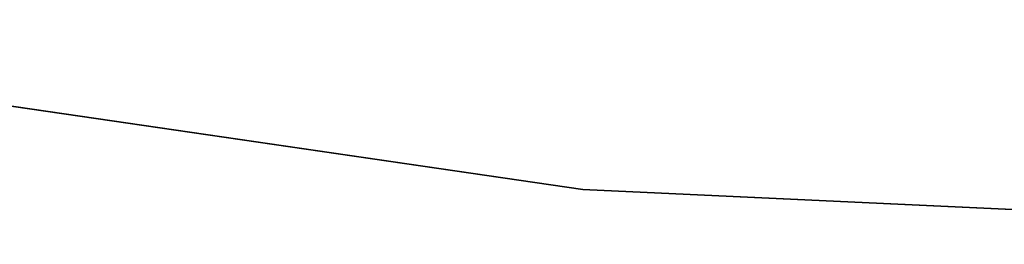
# Model space of a CAD drawing. Extents: x 8 to 690, y 8 to 312.
# Tile 117 of 256: x 157.445 to 158.94, y 141.328 to 141.669. Entities that reach past the tile are written whole.
import ezdxf

# ---------------------------------------------------------------- set-up
doc = ezdxf.new("R2010")
doc.units = 0
doc.layers.get('0').update_dxf_attribs({"color": 13, "linetype": 'CONTINUOUS'})

# ---------------------------------------------------------------- blocks, each defined once
blk = doc.blocks.new('SKP985B')
for p, q in [((157.5923, 146.1207, 312.4253), (155.8259, 146.3781, 312.4253)), ((155.8259, 146.3781, 310), (157.5923, 146.1207, 310)), ((159.3753, 146.0377, 312.4253), (157.5923, 146.1207, 312.4253)), ((157.5923, 146.1207, 310), (159.3753, 146.0377, 310)), ((157.5923, 146.1207, 310), (157.5923, 146.1207, 312.4253))]:
    blk.add_line(p, q)
at = {"color": 7}
mesh = blk.add_polyface(dxfattribs=at)
corners = [(155.8259, 146.3781, 312.4253), (157.5923, 146.1207, 310), (155.8259, 146.3781, 310), (157.5923, 146.1207, 312.4253)]
mesh.append_faces([[corners[k] for k in face] for face in [(0, 1, 2), (1, 0, 3)]], dxfattribs={"vtx0": -1, "color": 7})
mesh = blk.add_polyface(dxfattribs=at)
corners = [(157.5923, 146.1207, 312.4253), (159.3753, 146.0377, 310), (157.5923, 146.1207, 310), (159.3753, 146.0377, 312.4253)]
mesh.append_faces([[corners[k] for k in face] for face in [(0, 1, 2), (1, 0, 3)]], dxfattribs={"vtx0": -1, "color": 7})

msp = doc.modelspace()

# ---------------------------------------------------------------- block references
msp.add_blockref('SKP985B', (0.7075, -4.7093))

doc.saveas('drawing.dxf')
